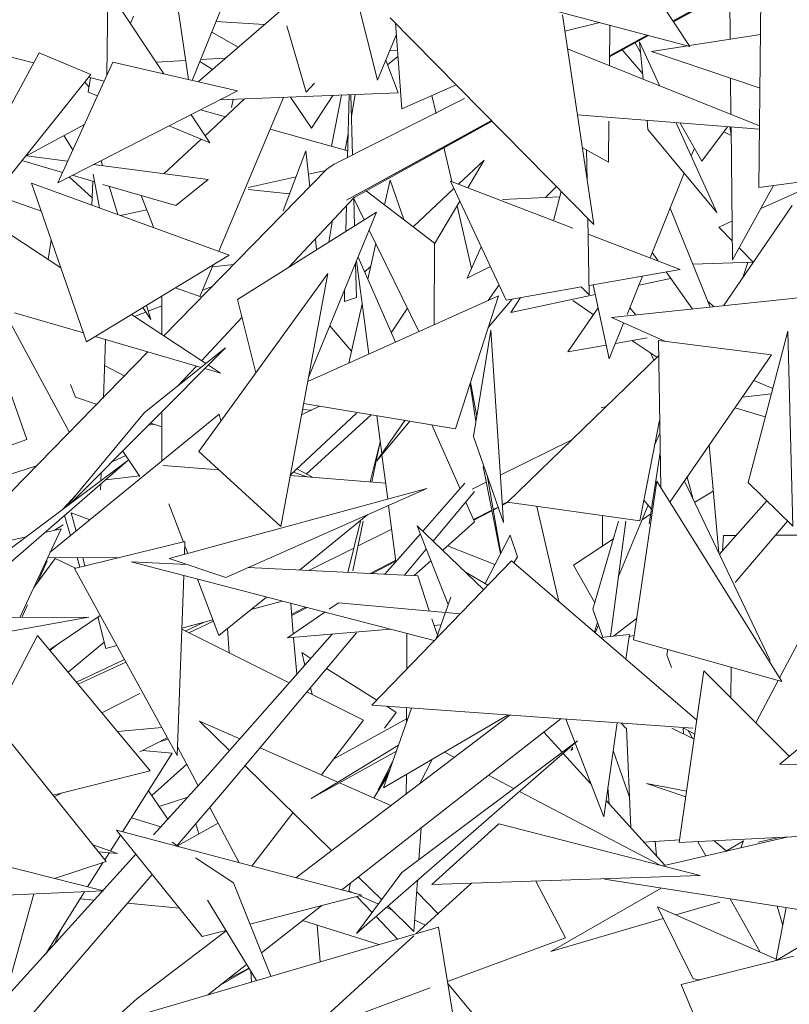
# Model space of a CAD drawing. Header units: metres. Extents: x -14.5 to 13.1, y -18.9 to 3.3.
# Tile 187 of 216: x 11.811 to 11.918, y 2.363 to 2.5. Entities that reach past the tile are written whole.
import ezdxf

# ---------------------------------------------------------------- set-up
doc = ezdxf.new("R2010")
doc.units = ezdxf.units.M
doc.layers.add('G-IMPT', color=7, linetype='Continuous', lineweight=5)
doc.layers.add('L-PLNT', color=7, linetype='Continuous', lineweight=5, true_color=0x005900)

# ---------------------------------------------------------------- blocks, each defined once
blk = doc.blocks.new('ÁRVORES ORNAMENTAIS - Pequeno e Médio Porte - Ipê-roxo-2940656-CORTE_CALÇADA')
at = {"layer": 'G-IMPT', "color": 253, "true_color": 0xaaaaaa}
for p, q in [((8.17046, 2.53208), (8.15413, 2.49191)), ((8.23345, 2.51805), (8.23302, 2.47704)), ((8.15018, 2.51571), (8.15362, 2.49203)), ((8.1425, 2.51335), (8.14227, 2.49265)), ((8.17452, 2.51338), (8.17994, 2.49194)), ((8.21411, 2.51073), (8.22342, 2.49664)), ((8.17551, 2.50947), (8.15497, 2.49172)), ((8.22107, 2.5002), (8.23333, 2.50694)), ((8.22109, 2.50017), (8.23333, 2.50693)), ((8.22115, 2.50008), (8.23333, 2.50673)), ((8.1424, 2.50455), (8.15022, 2.49282)), ((8.22896, 2.50435), (8.22903, 2.49764)), ((8.20114, 2.50251), (8.22342, 2.49664)), ((8.14597, 2.50083), (8.14554, 2.49983)), ((8.21003, 2.47188), (8.18172, 2.50064)), ((8.20566, 2.50105), (8.21003, 2.47188)), ((8.16418, 2.49968), (8.15746, 2.50011)), ((8.16731, 2.49952), (8.17001, 2.4903)), ((8.18243, 2.49991), (8.1833, 2.48795)), ((8.21086, 2.49995), (8.206, 2.49876)), ((8.21221, 2.49397), (8.21226, 2.49958)), ((8.16056, 2.49655), (8.15687, 2.49865)), ((8.17994, 2.49194), (8.18255, 2.49823)), ((8.21222, 2.49534), (8.21745, 2.49821)), ((8.21222, 2.49527), (8.21751, 2.49819)), ((8.21222, 2.49521), (8.21763, 2.49816)), ((8.23324, 2.49829), (8.22335, 2.49676)), ((8.21655, 2.49579), (8.21578, 2.49715)), ((8.21917, 2.49119), (8.21641, 2.49728)), ((8.21691, 2.49209), (8.21641, 2.49728)), ((8.22311, 2.49672), (8.21805, 2.49594)), ((8.13283, 2.49576), (8.11283, 2.45873)), ((8.13207, 2.49434), (8.12571, 2.49599)), ((8.14002, 2.49274), (8.13283, 2.49576)), ((8.15531, 2.49481), (8.15877, 2.495)), ((8.18135, 2.49409), (8.18277, 2.49525)), ((8.18167, 2.49612), (8.18271, 2.49609)), ((8.20637, 2.4963), (8.23311, 2.48562)), ((8.21398, 2.49617), (8.21684, 2.49283)), ((8.23317, 2.49085), (8.21805, 2.49594)), ((8.1431, 2.49446), (8.13543, 2.47769)), ((8.1431, 2.49446), (8.16045, 2.49045)), ((8.14912, 2.49447), (8.15323, 2.49469)), ((8.15696, 2.49343), (8.15521, 2.49456)), ((8.18281, 2.4902), (8.1811, 2.49474)), ((8.14002, 2.49274), (8.11283, 2.45873)), ((8.14001, 2.49228), (8.13967, 2.4903)), ((8.14188, 2.49179), (8.13971, 2.49236)), ((8.22908, 2.49223), (8.22913, 2.48721)), ((8.13918, 2.4917), (8.13979, 2.491)), ((8.17001, 2.4903), (8.17119, 2.49154)), ((8.1833, 2.48795), (8.19089, 2.49132)), ((8.16045, 2.49045), (8.13543, 2.47769)), ((8.14095, 2.48976), (8.13967, 2.4903)), ((8.15785, 2.46816), (8.16687, 2.48956)), ((8.18281, 2.4902), (8.15799, 2.4892)), ((8.17075, 2.48529), (8.16782, 2.4896)), ((8.17373, 2.48984), (8.17075, 2.48529)), ((8.17352, 2.48278), (8.17492, 2.48988)), ((8.17578, 2.48119), (8.17598, 2.48993)), ((8.17645, 2.48152), (8.17621, 2.48994)), ((8.1763, 2.48696), (8.17683, 2.48996)), ((8.1881, 2.48732), (8.18752, 2.48983)), ((8.15594, 2.48423), (8.16144, 2.48934)), ((8.15963, 2.48814), (8.15983, 2.48927)), ((8.17391, 2.48025), (8.19205, 2.48938)), ((8.15399, 2.48715), (8.1566, 2.48323)), ((8.15531, 2.48783), (8.15878, 2.48687)), ((8.20774, 2.48713), (8.23311, 2.48512)), ((8.13914, 2.48579), (8.1309, 2.48133)), ((8.1566, 2.48323), (8.15093, 2.48559)), ((8.17564, 2.47524), (8.19581, 2.48632)), ((8.17564, 2.47524), (8.19586, 2.48628)), ((8.17667, 2.47564), (8.19588, 2.48625)), ((8.2121, 2.48055), (8.21215, 2.48624)), ((8.21758, 2.48511), (8.21746, 2.48636)), ((8.22718, 2.47355), (8.22151, 2.48604)), ((8.22507, 2.48067), (8.22207, 2.48599)), ((8.22507, 2.48067), (8.22865, 2.48547)), ((8.22899, 2.48544), (8.22916, 2.48438)), ((8.22915, 2.48543), (8.22932, 2.46696)), ((8.13628, 2.48425), (8.13752, 2.48225)), ((8.16501, 2.48514), (8.1758, 2.48214)), ((8.17545, 2.48224), (8.17586, 2.48453)), ((8.22718, 2.47355), (8.21758, 2.48511)), ((8.22812, 2.48476), (8.22916, 2.48427)), ((8.15025, 2.47895), (8.1554, 2.48373)), ((8.19026, 2.47784), (8.18917, 2.48262)), ((8.13681, 2.4807), (8.13111, 2.48145)), ((8.16996, 2.48212), (8.16681, 2.47376)), ((8.16996, 2.48212), (8.17051, 2.47713)), ((8.2121, 2.48055), (8.20843, 2.48258)), ((8.20904, 2.48224), (8.20912, 2.47798)), ((8.22403, 2.48251), (8.2236, 2.48144)), ((8.13608, 2.47911), (8.13044, 2.48076)), ((8.15637, 2.47815), (8.14042, 2.48023)), ((8.14168, 2.48007), (8.14146, 2.48077)), ((8.17391, 2.48025), (8.17289, 2.47956)), ((8.1912, 2.47747), (8.19478, 2.48082)), ((8.1925, 2.47698), (8.19478, 2.48082)), ((8.14058, 2.4778), (8.13744, 2.47872)), ((8.14125, 2.47418), (8.14037, 2.47889)), ((8.15019, 2.45639), (8.17289, 2.47956)), ((8.17032, 2.47887), (8.17273, 2.4794)), ((8.22263, 2.47903), (8.21786, 2.46725)), ((8.25431, 2.47988), (8.23302, 2.47704)), ((8.13944, 2.45558), (8.13177, 2.47763)), ((8.15931, 2.46762), (8.13177, 2.47763)), ((8.14025, 2.47557), (8.13702, 2.4785)), ((8.14034, 2.47787), (8.1402, 2.47456)), ((8.15188, 2.4745), (8.14173, 2.47746)), ((8.14382, 2.47325), (8.14258, 2.47722)), ((8.15188, 2.4745), (8.15637, 2.47815)), ((8.16194, 2.47702), (8.1686, 2.47849)), ((8.18168, 2.47804), (8.18091, 2.47462)), ((8.18358, 2.47258), (8.18168, 2.47804)), ((8.19786, 2.46136), (8.19009, 2.4779)), ((8.19009, 2.4779), (8.20711, 2.47137)), ((8.20483, 2.47716), (8.2033, 2.47563)), ((8.23507, 2.47731), (8.22932, 2.46696)), ((8.23329, 2.47411), (8.24288, 2.47835)), ((8.13313, 2.47372), (8.12666, 2.47603)), ((8.14703, 2.47591), (8.14883, 2.47143)), ((8.16771, 2.47614), (8.16194, 2.47675)), ((8.17834, 2.47658), (8.18788, 2.4693)), ((8.1849, 2.47157), (8.19057, 2.47688)), ((8.20551, 2.47648), (8.20441, 2.47241)), ((8.16755, 2.46588), (8.17667, 2.47564)), ((8.17555, 2.47092), (8.17563, 2.47453)), ((8.17661, 2.47557), (8.1781, 2.47252)), ((8.17674, 2.47166), (8.17663, 2.47553)), ((8.18788, 2.46919), (8.19139, 2.47512)), ((8.19302, 2.46574), (8.19102, 2.47449)), ((8.19735, 2.47535), (8.20531, 2.47572)), ((8.23766, 2.47453), (8.2281, 2.46057)), ((8.14419, 2.47312), (8.14783, 2.47392)), ((8.16047, 2.46144), (8.17982, 2.4736)), ((8.17033, 2.45062), (8.17982, 2.4736)), ((8.22065, 2.47415), (8.22621, 2.46038)), ((8.17315, 2.46941), (8.17369, 2.47246)), ((8.20921, 2.47271), (8.2094, 2.46209)), ((8.22742, 2.4715), (8.22927, 2.47232)), ((8.12778, 2.47117), (8.13587, 2.46584)), ((8.17879, 2.47111), (8.1857, 2.45698)), ((8.20925, 2.47055), (8.22208, 2.46563)), ((8.2293, 2.4696), (8.22742, 2.4715)), ((8.13452, 2.46971), (8.13411, 2.46699)), ((8.1713, 2.4699), (8.17147, 2.46835)), ((8.1797, 2.46924), (8.17858, 2.46427)), ((8.18788, 2.4693), (8.18782, 2.45793)), ((8.13944, 2.45558), (8.15931, 2.46762)), ((8.19438, 2.46876), (8.19242, 2.46442)), ((8.21817, 2.468), (8.21901, 2.46681)), ((8.23224, 2.46663), (8.23026, 2.46863)), ((8.15521, 2.46188), (8.15705, 2.46625)), ((8.15694, 2.46601), (8.15992, 2.46632)), ((8.17702, 2.46174), (8.17689, 2.4665)), ((8.17872, 2.45385), (8.17702, 2.46684)), ((8.18243, 2.45552), (8.17723, 2.46734)), ((8.22379, 2.46638), (8.23223, 2.46664)), ((8.23078, 2.4645), (8.23147, 2.46661)), ((8.15505, 2.44031), (8.17301, 2.46505)), ((8.16648, 2.4299), (8.17301, 2.46505)), ((8.17815, 2.46526), (8.17898, 2.46603)), ((8.19566, 2.46603), (8.19242, 2.46442)), ((8.20938, 2.46339), (8.22208, 2.46563)), ((8.2201, 2.46528), (8.22376, 2.46012)), ((8.19687, 2.46347), (8.19536, 2.46131)), ((8.20994, 2.46349), (8.21218, 2.45319)), ((8.21683, 2.46471), (8.21468, 2.45937)), ((8.22073, 2.46439), (8.21633, 2.46346)), ((8.15183, 2.46309), (8.15548, 2.46179)), ((8.15557, 2.46274), (8.15692, 2.46326)), ((8.17533, 2.46118), (8.17536, 2.46282)), ((8.19786, 2.46136), (8.20831, 2.4632)), ((8.21023, 2.46216), (8.19847, 2.45966)), ((8.20832, 2.46315), (8.2094, 2.46209)), ((8.24287, 2.46213), (8.21248, 2.45893)), ((8.12724, 2.4611), (8.13709, 2.44293)), ((8.14993, 2.46194), (8.14993, 2.45657)), ((8.16047, 2.46144), (8.163, 2.45126)), ((8.19677, 2.46194), (8.17022, 2.45004)), ((8.17702, 2.46174), (8.17533, 2.46118)), ((8.17781, 2.46084), (8.17596, 2.45261)), ((8.1908, 2.44346), (8.19677, 2.46194)), ((8.19866, 2.4615), (8.19535, 2.45754)), ((8.19986, 2.46171), (8.19847, 2.45966)), ((8.20711, 2.46129), (8.20996, 2.45937)), ((8.22587, 2.46123), (8.2268, 2.46044)), ((8.12942, 2.45961), (8.13902, 2.45679)), ((8.14568, 2.45937), (8.15606, 2.45253)), ((8.1461, 2.45909), (8.1477, 2.4597)), ((8.14839, 2.45867), (8.14728, 2.46033)), ((8.14839, 2.45867), (8.14777, 2.46063)), ((8.14802, 2.45983), (8.14993, 2.46057)), ((8.18412, 2.46022), (8.18186, 2.45683)), ((8.21063, 2.46031), (8.20641, 2.45415)), ((8.21585, 2.45937), (8.21506, 2.46031)), ((8.13114, 2.44197), (8.12511, 2.45911)), ((8.15544, 2.45294), (8.16108, 2.45897)), ((8.21419, 2.45817), (8.21218, 2.45319)), ((8.21994, 2.45565), (8.21248, 2.45893)), ((8.17329, 2.4578), (8.17633, 2.45428)), ((8.1957, 2.45718), (8.1933, 2.44241)), ((8.19747, 2.43045), (8.1957, 2.45718)), ((8.23705, 2.45706), (8.23151, 2.43598)), ((8.23705, 2.45706), (8.23775, 2.42994)), ((8.14064, 2.45631), (8.15538, 2.45198)), ((8.14208, 2.45589), (8.14182, 2.44773)), ((8.21745, 2.45614), (8.21305, 2.45535)), ((8.21535, 2.45576), (8.21881, 2.45344)), ((8.21903, 2.45576), (8.21935, 2.43529)), ((8.21903, 2.45576), (8.23479, 2.45376)), ((8.12398, 2.42964), (8.14799, 2.45415)), ((8.1588, 2.45471), (8.13727, 2.43312)), ((8.1588, 2.45471), (8.14753, 2.44573)), ((8.21176, 2.45512), (8.20641, 2.45415)), ((8.21791, 2.45404), (8.21838, 2.45302)), ((8.21907, 2.45368), (8.19804, 2.43326)), ((8.22063, 2.43325), (8.23479, 2.45376)), ((8.14196, 2.45229), (8.14479, 2.45077)), ((8.15212, 2.44939), (8.15473, 2.45218)), ((8.15592, 2.45183), (8.15809, 2.45119)), ((8.1564, 2.4523), (8.15809, 2.45119)), ((8.19375, 2.44516), (8.1929, 2.44997)), ((8.23494, 2.44905), (8.23233, 2.4502)), ((8.13722, 2.44964), (8.1379, 2.44787)), ((8.19364, 2.44449), (8.19282, 2.4497)), ((8.1379, 2.44787), (8.14094, 2.44683)), ((8.23071, 2.44785), (8.23476, 2.44834)), ((8.14753, 2.44573), (8.13664, 2.43265)), ((8.14993, 2.44582), (8.14993, 2.439)), ((8.177, 2.44566), (8.16781, 2.43707)), ((8.17185, 2.44661), (8.16936, 2.4454)), ((8.16949, 2.44613), (8.17075, 2.44607)), ((8.1908, 2.44346), (8.16965, 2.44697)), ((8.21176, 2.44659), (8.21105, 2.4464)), ((8.2297, 2.44639), (8.23391, 2.44513)), ((8.15789, 2.44552), (8.13439, 2.42629)), ((8.15789, 2.44552), (8.15814, 2.44457)), ((8.17906, 2.44541), (8.17002, 2.43717)), ((8.18376, 2.44463), (8.17984, 2.43901)), ((8.18445, 2.44452), (8.17984, 2.43901)), ((8.18054, 2.44001), (8.17985, 2.44528)), ((8.2192, 2.44463), (8.21643, 2.43067)), ((8.14807, 2.44395), (8.14881, 2.44412)), ((8.14838, 2.44426), (8.14993, 2.44373)), ((8.19142, 2.4351), (8.18749, 2.44401)), ((8.13114, 2.44197), (8.12008, 2.43806)), ((8.17893, 2.43608), (8.18032, 2.44167)), ((8.18032, 2.44165), (8.17913, 2.43607)), ((8.19747, 2.43045), (8.1933, 2.44241)), ((8.19703, 2.43701), (8.20699, 2.44195)), ((8.21923, 2.44287), (8.21854, 2.44127)), ((8.14688, 2.43684), (8.14449, 2.44037)), ((8.16648, 2.4299), (8.15505, 2.44031)), ((8.21927, 2.44019), (8.21775, 2.43025)), ((8.2261, 2.44118), (8.22743, 2.42622)), ((8.11439, 2.41237), (8.1452, 2.43905)), ((8.12075, 2.42078), (8.1452, 2.43905)), ((8.14301, 2.43888), (8.1449, 2.43977)), ((8.18136, 2.43368), (8.18056, 2.43986)), ((8.13249, 2.43833), (8.12398, 2.43556)), ((8.15009, 2.43835), (8.15788, 2.43774)), ((8.1682, 2.43744), (8.17013, 2.43677)), ((8.16869, 2.43789), (8.17087, 2.43672)), ((8.19463, 2.43822), (8.19706, 2.42608)), ((8.14148, 2.43735), (8.14144, 2.43624)), ((8.14211, 2.43638), (8.14683, 2.43692)), ((8.16779, 2.43696), (8.18107, 2.43592)), ((8.19709, 2.42615), (8.19518, 2.43702)), ((8.21879, 2.43618), (8.21557, 2.41411)), ((8.21879, 2.43618), (8.23621, 2.40834)), ((8.22267, 2.4362), (8.23457, 2.41123)), ((8.22305, 2.43675), (8.2238, 2.43383)), ((8.14143, 2.43579), (8.1414, 2.43496)), ((8.15094, 2.42541), (8.1868, 2.43516)), ((8.15882, 2.42278), (8.1868, 2.43516)), ((8.18624, 2.42923), (8.19211, 2.43589)), ((8.18767, 2.42786), (8.19344, 2.43475)), ((8.19309, 2.43505), (8.19507, 2.43603)), ((8.22408, 2.43324), (8.22667, 2.43481)), ((8.23151, 2.43598), (8.23775, 2.42994)), ((8.13608, 2.43224), (8.13801, 2.43429)), ((8.21807, 2.43229), (8.217, 2.43356)), ((8.22752, 2.42602), (8.2341, 2.43347)), ((8.15292, 2.42772), (8.1509, 2.43305)), ((8.1825, 2.42499), (8.18148, 2.43281)), ((8.19343, 2.43051), (8.19221, 2.43328)), ((8.19329, 2.43083), (8.19584, 2.43216)), ((8.1933, 2.43081), (8.19585, 2.43214)), ((8.19333, 2.43074), (8.19586, 2.43207)), ((8.19602, 2.43223), (8.19672, 2.43259)), ((8.19603, 2.43216), (8.19674, 2.43253)), ((8.1973, 2.43292), (8.19804, 2.4333)), ((8.19731, 2.43289), (8.19804, 2.43328)), ((8.19731, 2.43283), (8.19804, 2.43321)), ((8.21643, 2.43067), (8.19804, 2.43326)), ((8.20213, 2.43268), (8.20515, 2.41946)), ((8.21345, 2.42284), (8.21759, 2.43285)), ((8.13636, 2.43139), (8.1372, 2.42859)), ((8.13732, 2.43178), (8.1399, 2.4308)), ((8.13732, 2.43178), (8.13798, 2.42922)), ((8.1691, 2.42382), (8.17859, 2.43153)), ((8.1758, 2.4235), (8.17757, 2.4306)), ((8.17796, 2.4306), (8.1765, 2.42373)), ((8.21346, 2.4306), (8.20989, 2.41836)), ((8.21124, 2.4314), (8.21123, 2.42717)), ((8.21451, 2.4306), (8.21234, 2.41458)), ((8.21675, 2.43081), (8.21796, 2.43162)), ((8.22973, 2.42208), (8.23701, 2.4306)), ((8.13593, 2.42956), (8.13015, 2.41724)), ((8.13365, 2.42905), (8.13593, 2.42956)), ((8.13499, 2.42935), (8.13619, 2.43013)), ((8.17723, 2.42717), (8.18191, 2.4295)), ((8.18975, 2.41901), (8.18546, 2.42997)), ((8.1947, 2.42111), (8.18546, 2.42997)), ((8.19343, 2.43051), (8.18901, 2.42657)), ((8.11705, 2.42531), (8.13103, 2.42846)), ((8.18097, 2.42325), (8.1859, 2.42885)), ((8.19841, 2.42868), (8.1949, 2.42193)), ((8.19841, 2.42868), (8.19942, 2.42566)), ((8.2072, 2.42452), (8.21276, 2.42818)), ((8.22811, 2.42864), (8.22795, 2.4265)), ((8.22811, 2.42864), (8.22984, 2.42864)), ((8.23535, 2.42866), (8.24642, 2.4287)), ((8.13775, 2.42403), (8.15314, 2.42777)), ((8.15314, 2.42777), (8.15307, 2.42599)), ((8.15353, 2.42612), (8.15312, 2.42721)), ((8.17036, 2.42376), (8.17664, 2.42688)), ((8.1837, 2.42311), (8.18673, 2.42673)), ((8.18968, 2.42717), (8.19628, 2.42458)), ((8.1321, 2.4214), (8.13506, 2.42544)), ((8.13396, 2.42512), (8.1326, 2.42209)), ((8.14398, 2.42554), (8.13406, 2.42558)), ((8.1379, 2.42407), (8.13506, 2.42544)), ((8.13812, 2.42556), (8.13852, 2.42422)), ((8.13891, 2.42556), (8.13921, 2.42438)), ((8.15094, 2.42541), (8.15882, 2.42278)), ((8.1789, 2.42335), (8.18247, 2.42521)), ((8.17893, 2.42335), (8.18248, 2.42519)), ((8.19942, 2.42566), (8.19891, 2.42481)), ((8.13775, 2.42403), (8.15205, 2.39801)), ((8.15344, 2.42458), (8.14564, 2.42496)), ((8.18784, 2.41402), (8.14564, 2.42496)), ((8.18553, 2.42303), (8.16195, 2.42417)), ((8.19857, 2.42511), (8.17914, 2.40502)), ((8.17918, 2.42333), (8.18249, 2.42507)), ((8.18737, 2.42511), (8.18505, 2.42305)), ((8.19857, 2.42511), (8.22438, 2.40293)), ((8.2072, 2.42452), (8.21016, 2.41927)), ((8.15297, 2.42306), (8.15205, 2.39801)), ((8.15787, 2.41471), (8.15489, 2.42256)), ((8.18553, 2.42303), (8.18715, 2.41814)), ((8.19226, 2.42346), (8.19528, 2.42171)), ((8.24367, 2.42349), (8.2359, 2.40883)), ((8.15787, 2.41471), (8.16448, 2.42007)), ((8.19013, 2.42007), (8.18938, 2.41794)), ((8.13122, 2.41899), (8.13044, 2.41724)), ((8.16667, 2.4195), (8.16235, 2.41834)), ((8.16822, 2.41496), (8.16787, 2.41919)), ((8.168, 2.41767), (8.16991, 2.41867)), ((8.168, 2.41767), (8.16992, 2.41866)), ((8.16801, 2.41748), (8.17015, 2.4186)), ((8.17452, 2.41927), (8.17319, 2.41836)), ((8.19146, 2.41775), (8.17452, 2.41927)), ((8.20989, 2.41836), (8.21129, 2.41446)), ((8.11484, 2.41276), (8.13976, 2.41729)), ((8.12793, 2.41723), (8.13976, 2.41729)), ((8.14133, 2.41752), (8.13428, 2.41274)), ((8.14103, 2.41732), (8.14215, 2.41291)), ((8.15703, 2.41691), (8.1527, 2.41575)), ((8.17261, 2.41797), (8.16739, 2.41439)), ((8.18752, 2.41702), (8.18827, 2.41478)), ((8.18934, 2.41784), (8.18808, 2.41427)), ((8.21277, 2.41463), (8.216, 2.41708)), ((8.16763, 2.40812), (8.15269, 2.41558)), ((8.15317, 2.41534), (8.1558, 2.41658)), ((8.15367, 2.41509), (8.15712, 2.41669)), ((8.15367, 2.41509), (8.15712, 2.41669)), ((8.15931, 2.41227), (8.15908, 2.41569)), ((8.18175, 2.4156), (8.16739, 2.41439)), ((8.18876, 2.41619), (8.18783, 2.41611)), ((8.21014, 2.41517), (8.21054, 2.41656)), ((8.21025, 2.41507), (8.21069, 2.41614)), ((8.13264, 2.41471), (8.12287, 2.39607)), ((8.14829, 2.3959), (8.13264, 2.41471)), ((8.15628, 2.39524), (8.17362, 2.41491)), ((8.15866, 2.39319), (8.177, 2.4151)), ((8.16869, 2.40932), (8.16826, 2.41446)), ((8.18402, 2.41501), (8.184, 2.41005)), ((8.215, 2.41487), (8.211, 2.41443)), ((8.21451, 2.41141), (8.215, 2.41487)), ((8.21566, 2.41474), (8.21496, 2.41456)), ((8.13435, 2.41265), (8.1355, 2.41357)), ((8.13688, 2.40961), (8.14192, 2.41381)), ((8.14364, 2.41331), (8.14215, 2.41291)), ((8.23621, 2.40834), (8.21557, 2.41411)), ((8.17065, 2.41154), (8.16939, 2.41234)), ((8.16983, 2.41061), (8.16939, 2.41234)), ((8.22036, 2.41277), (8.22021, 2.41203)), ((8.22083, 2.41028), (8.22021, 2.41203)), ((8.13804, 2.40821), (8.14472, 2.41136)), ((8.13826, 2.40795), (8.1449, 2.41102)), ((8.13826, 2.40795), (8.1449, 2.41102)), ((8.17984, 2.40574), (8.17286, 2.41015)), ((8.22909, 2.40607), (8.22914, 2.41032)), ((8.22194, 2.38591), (8.22537, 2.40981)), ((8.22537, 2.40981), (8.23721, 2.39792)), ((8.17085, 2.40651), (8.17061, 2.40747)), ((8.23571, 2.40847), (8.23259, 2.40256)), ((8.2501, 2.40855), (8.23591, 2.39684)), ((8.14156, 2.40398), (8.14688, 2.40667)), ((8.17798, 2.40295), (8.17012, 2.40688)), ((8.17914, 2.40502), (8.22384, 2.40183)), ((8.18469, 2.40463), (8.18077, 2.39353)), ((8.18255, 2.40403), (8.18122, 2.40487)), ((8.18398, 2.40468), (8.18397, 2.4026)), ((8.16857, 2.38103), (8.19834, 2.40365)), ((8.19811, 2.40367), (8.18077, 2.39353)), ((8.18255, 2.40403), (8.18089, 2.40183)), ((8.14991, 2.40191), (8.14374, 2.40136)), ((8.16076, 2.40033), (8.15516, 2.40279)), ((8.15933, 2.39871), (8.15516, 2.40279)), ((8.17215, 2.39533), (8.17798, 2.40295)), ((8.18397, 2.40314), (8.17382, 2.39752)), ((8.17497, 2.37933), (8.20547, 2.40314)), ((8.21142, 2.3895), (8.20613, 2.4031)), ((8.21142, 2.3895), (8.21327, 2.40259)), ((8.21385, 2.40255), (8.21451, 2.40183)), ((8.21458, 2.40183), (8.21517, 2.388)), ((8.22092, 2.40183), (8.22401, 2.40031)), ((8.22248, 2.40183), (8.22254, 2.40103)), ((8.2241, 2.40099), (8.22256, 2.40183)), ((8.12761, 2.40145), (8.14216, 2.38331)), ((8.14688, 2.39852), (8.15068, 2.40051)), ((8.2031, 2.40129), (8.20565, 2.39848)), ((8.22319, 2.40149), (8.22379, 2.40042)), ((8.15078, 2.40032), (8.1496, 2.39995)), ((8.15498, 2.39382), (8.15209, 2.39924)), ((8.18288, 2.39949), (8.17069, 2.39205)), ((8.17703, 2.37327), (8.20775, 2.40005)), ((8.18334, 2.38174), (8.20775, 2.40005)), ((8.20684, 2.39874), (8.20711, 2.39917)), ((8.14446, 2.38743), (8.15137, 2.39836)), ((8.14724, 2.39871), (8.15137, 2.39836)), ((8.17443, 2.39433), (8.1636, 2.39909)), ((8.18257, 2.39863), (8.17069, 2.39205)), ((8.18926, 2.39849), (8.19062, 2.39779)), ((8.20578, 2.39833), (8.20963, 2.3941)), ((8.20684, 2.39874), (8.20711, 2.39898)), ((8.21272, 2.39873), (8.21499, 2.39222)), ((8.14851, 2.39245), (8.15338, 2.39682)), ((8.17353, 2.3848), (8.1615, 2.39658)), ((8.18209, 2.39726), (8.18002, 2.39327)), ((8.18755, 2.39749), (8.18582, 2.39414)), ((8.24721, 2.39667), (8.23591, 2.39684)), ((8.14829, 2.3959), (8.13478, 2.39252)), ((8.14876, 2.38698), (8.15628, 2.39524)), ((8.17942, 2.39214), (8.18136, 2.39519)), ((8.18164, 2.39597), (8.18002, 2.39327)), ((8.18395, 2.39538), (8.18394, 2.39271)), ((8.1954, 2.39528), (8.19893, 2.39343)), ((8.18181, 2.39109), (8.17464, 2.39424)), ((8.2122, 2.39128), (8.212, 2.39362)), ((8.22286, 2.3923), (8.21739, 2.39412)), ((8.22297, 2.39309), (8.21739, 2.39412)), ((8.13496, 2.39229), (8.13596, 2.39281)), ((8.14805, 2.39312), (8.15076, 2.38917)), ((8.15205, 2.38551), (8.15866, 2.39319)), ((8.1997, 2.39303), (8.21928, 2.38278)), ((8.15353, 2.39223), (8.14956, 2.39092)), ((8.21174, 2.39177), (8.21994, 2.38276)), ((8.16069, 2.38312), (8.1566, 2.39079)), ((8.16246, 2.38265), (8.16814, 2.39008)), ((8.14979, 2.38811), (8.14569, 2.38937)), ((8.15775, 2.38862), (8.15209, 2.38549)), ((8.15465, 2.38853), (8.15506, 2.38714)), ((8.19683, 2.38852), (8.18752, 2.38008)), ((8.19683, 2.38852), (8.22486, 2.38135)), ((8.14277, 2.38476), (8.14416, 2.38696)), ((8.15554, 2.37286), (8.14361, 2.38766)), ((8.14361, 2.38766), (8.17776, 2.37859)), ((8.18602, 2.38796), (8.18571, 2.38352)), ((8.22194, 2.38591), (8.24587, 2.38713)), ((8.14031, 2.38562), (8.14375, 2.38442)), ((8.15134, 2.38598), (8.15229, 2.38535)), ((8.217, 2.38598), (8.222, 2.38629)), ((8.21876, 2.38406), (8.21859, 2.38608)), ((8.23688, 2.38667), (8.21963, 2.38269)), ((8.22562, 2.38407), (8.2245, 2.38604)), ((8.22846, 2.38476), (8.22679, 2.38616)), ((8.23086, 2.38614), (8.22836, 2.3847)), ((8.23086, 2.38614), (8.2305, 2.3852)), ((8.23289, 2.38598), (8.23582, 2.38662)), ((8.12001, 2.38473), (8.1418, 2.37919)), ((8.12281, 2.35843), (8.14632, 2.38429)), ((8.14108, 2.38465), (8.14375, 2.38442)), ((8.14199, 2.38352), (8.14262, 2.38452)), ((8.14216, 2.38331), (8.13497, 2.38093)), ((8.1396, 2.37975), (8.14177, 2.38318)), ((8.15463, 2.3838), (8.1599, 2.38031)), ((8.1262, 2.35547), (8.14859, 2.38148)), ((8.17703, 2.37327), (8.18334, 2.38174)), ((8.18752, 2.38008), (8.22486, 2.38135)), ((8.1599, 2.38031), (8.16509, 2.36732)), ((8.17596, 2.37922), (8.1762, 2.38029)), ((8.18052, 2.37796), (8.17728, 2.38113)), ((8.18551, 2.38067), (8.18501, 2.37356)), ((8.193, 2.38027), (8.18532, 2.37326)), ((8.20612, 2.37268), (8.20195, 2.38057)), ((8.24263, 2.37599), (8.21151, 2.38081)), ((8.12174, 2.37832), (8.1418, 2.37919)), ((8.13212, 2.37877), (8.12801, 2.36416)), ((8.13371, 2.37042), (8.13918, 2.37907)), ((8.16219, 2.37458), (8.17776, 2.37859)), ((8.17596, 2.37922), (8.17676, 2.37886)), ((8.18836, 2.37603), (8.1854, 2.37907)), ((8.21943, 2.37959), (8.20406, 2.37078)), ((8.13856, 2.37811), (8.14053, 2.37792)), ((8.14514, 2.37748), (8.15237, 2.3768)), ((8.15626, 2.37791), (8.16309, 2.36673)), ((8.1792, 2.37619), (8.17707, 2.37842)), ((8.1775, 2.37853), (8.18008, 2.37737)), ((8.22756, 2.37765), (8.22144, 2.37586)), ((8.23321, 2.37067), (8.229, 2.37811)), ((8.16378, 2.37059), (8.17218, 2.37716)), ((8.18117, 2.37688), (8.182, 2.37651)), ((8.18501, 2.37356), (8.18141, 2.37709)), ((8.22389, 2.36699), (8.21889, 2.37698)), ((8.21889, 2.37698), (8.23543, 2.36969)), ((8.23539, 2.36949), (8.23683, 2.37689)), ((8.23635, 2.37441), (8.23554, 2.37709)), ((8.16951, 2.37507), (8.18014, 2.37174)), ((8.18273, 2.3725), (8.17973, 2.37563)), ((8.18512, 2.37512), (8.18662, 2.37444)), ((8.21971, 2.37535), (8.20406, 2.37078)), ((8.13598, 2.37402), (8.13503, 2.37187)), ((8.14644, 2.36421), (8.15886, 2.37365)), ((8.18842, 2.37417), (8.14705, 2.36202)), ((8.15554, 2.37286), (8.15883, 2.37371)), ((8.17198, 2.36934), (8.17156, 2.37442)), ((8.19149, 2.35554), (8.18842, 2.37417)), ((8.18499, 2.37296), (8.17011, 2.35937)), ((8.20612, 2.37268), (8.18967, 2.3666)), ((8.23543, 2.3695), (8.23948, 2.37195)), ((8.15626, 2.36472), (8.16171, 2.36898)), ((8.22222, 2.36616), (8.23783, 2.37011)), ((8.15781, 2.36593), (8.16207, 2.3684)), ((8.15904, 2.3669), (8.16204, 2.36846)), ((8.16239, 2.36652), (8.16229, 2.36804)), ((8.2091, 2.34295), (8.1897, 2.36637)), ((8.22389, 2.36699), (8.22486, 2.36682)), ((8.18728, 2.36572), (8.17011, 2.35937)), ((8.22222, 2.36616), (8.2351, 2.33509)), ((8.14644, 2.36421), (8.0716, 2.297))]:
    blk.add_line(p, q, dxfattribs=at)

msp = doc.modelspace()

# ---------------------------------------------------------------- block references
at = {"layer": 'L-PLNT', "color": 253, "true_color": 0xaaaaaa}
msp.add_blockref('ÁRVORES ORNAMENTAIS - Pequeno e Médio Porte - Ipê-roxo-2940656-CORTE_CALÇADA', (3.68079, 0), dxfattribs=at)

doc.saveas('drawing.dxf')
